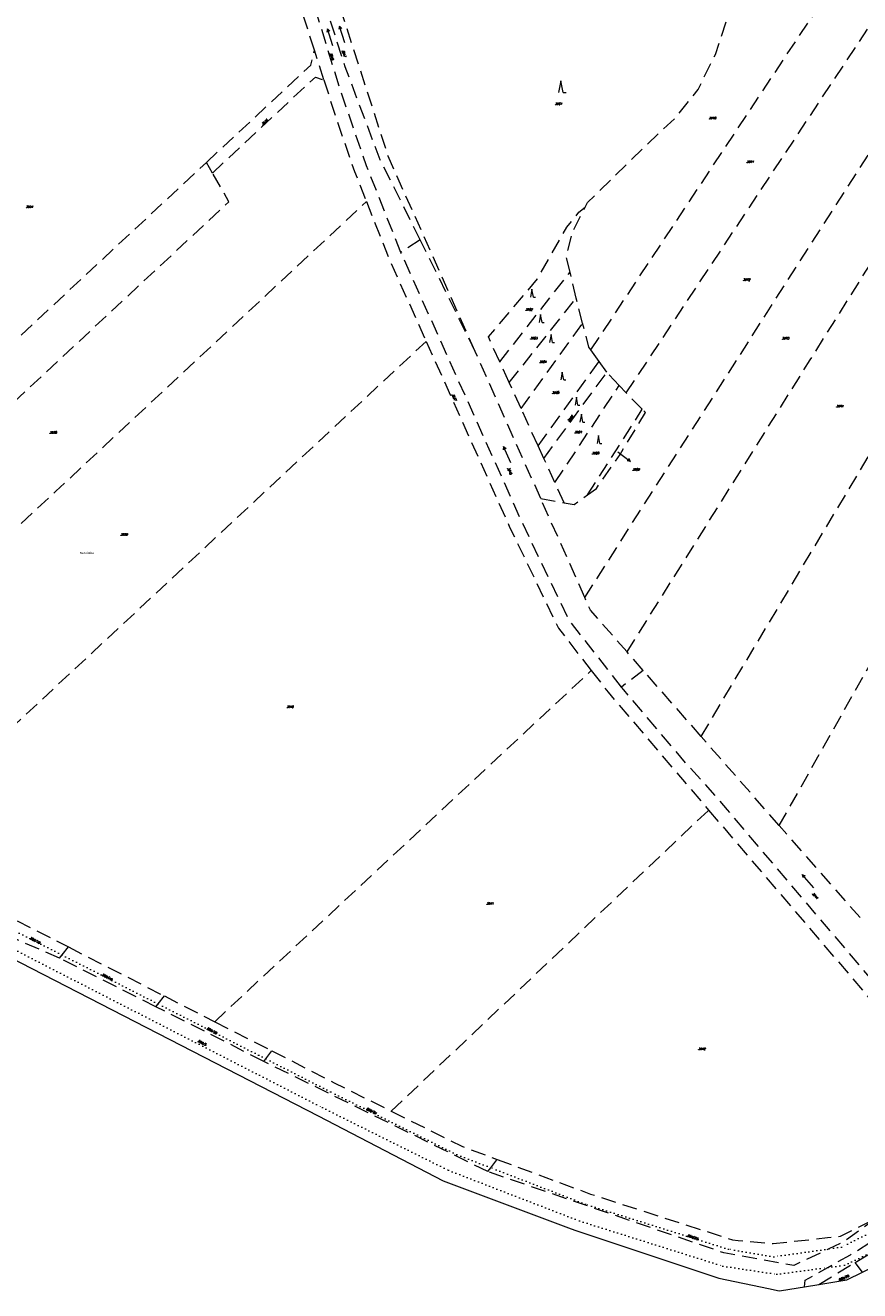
# Model space of a CAD drawing. Header units: metres. Extents: x -626722 to -621116, y -1178216 to -1174550.
# Tile 55 of 86: x -623063 to -622781, y -1178216 to -1177788. Entities that reach past the tile are written whole.
import ezdxf
from ezdxf.enums import TextEntityAlignment as Align

# ---------------------------------------------------------------- set-up
doc = ezdxf.new("R2010")
doc.units = ezdxf.units.M
doc.header["$MEASUREMENT"] = 0
doc.linetypes.add('DASHEDX2', pattern=[1.5, 1, -0.5])
doc.linetypes.add('DOT', pattern=[0.25, 0, -0.25])
for name, color, linetype, lineweight in [('8_kat_KN_Hranice katastrů', 200, 'FENCELINE1', 25), ('8_kat_KN_Hranice parcel', 200, 'DASHEDX2', 25), ('8_kat_KN_PČ popisy', 210, 'Continuous', 0), ('8_kat_KN_Slučkové čáry', 200, 'DOT', 25), ('8_kat_KN_Značky kultur', 7, 'Continuous', 0), ('8_kat_KN_Čísla parcel', 200, 'Continuous', 25)]:
    doc.layers.add(name, color=color, linetype=linetype, lineweight=lineweight)
doc.layers.add('8_kat_KN_Pomístní_názvy', color=210, linetype='Continuous')
doc.styles.add('Style-cs_Working', font='cs_Working.shx')
doc.styles.add('Style-ITALICS', font='ITALICS.shx')
doc.linetypes.add('FENCELINE1', pattern='A,0.25,-0.1,[133,ltypeshp.shx,S=0.1,R=0,X=-0.1,Y=0],-0.1,1', length=1.45)

# ---------------------------------------------------------------- blocks, each defined once
blk = doc.blocks.new('1029_178')
at = {"layer": '8_kat_KN_PČ popisy', "color": 6, "linetype": 'Continuous', "lineweight": 0}
for p, q in [((0, 0), (2.36, -1.85)), ((2.36, -1.85), (1.27, -1.63)), ((2.36, -1.85), (1.88, -0.84))]:
    blk.add_line(p, q, dxfattribs=at)
blk = doc.blocks.new('3.08')
at = {"layer": '8_kat_KN_Značky kultur', "color": 7, "linetype": 'Continuous', "lineweight": 13}
for p, q in [((0, 4), (-0.75, 0)), ((0.75, 0), (0, 4)), ((0.75, 0), (1.75, 0))]:
    blk.add_line(p, q, dxfattribs=at)
blk = doc.blocks.new('3.08_1')
at = {"layer": '8_kat_KN_Značky kultur', "color": 7, "linetype": 'Continuous', "lineweight": 13}
for p, q in [((0, 2.68), (-0.5, 0)), ((0.5, 0), (0, 2.68)), ((0.5, 0), (1.17, 0))]:
    blk.add_line(p, q, dxfattribs=at)
blk = doc.blocks.new('8.02_36')
at = {"layer": '8_kat_KN_Značky kultur', "color": 7, "linetype": 'Continuous', "lineweight": 13}
for p, q in [((-1.22, 2.76), (-1.28, 1.66)), ((1.22, -2.72), (-1.22, 2.76)), ((-1.22, 2.76), (-0.36, 2.07))]:
    blk.add_line(p, q, dxfattribs=at)
blk = doc.blocks.new('8.02_37')
at = {"layer": '8_kat_KN_Značky kultur', "color": 7, "linetype": 'Continuous', "lineweight": 13}
for p, q in [((-0.87, 2.89), (-1.07, 1.81)), ((0.88, -2.85), (-0.87, 2.89)), ((-0.87, 2.89), (-0.11, 2.1))]:
    blk.add_line(p, q, dxfattribs=at)
blk = doc.blocks.new('8.02_38')
at = {"layer": '8_kat_KN_Značky kultur', "color": 7, "linetype": 'Continuous', "lineweight": 13}
for p, q in [((-0.92, 2.87), (-1.1, 1.79)), ((0.93, -2.83), (-0.92, 2.87)), ((-0.92, 2.87), (-0.15, 2.1))]:
    blk.add_line(p, q, dxfattribs=at)
blk = doc.blocks.new('8.02_56')
at = {"layer": '8_kat_KN_Značky kultur', "color": 7, "linetype": 'Continuous', "lineweight": 13}
for p, q in [((1.96, -2.25), (-1.97, 2.28)), ((-1.97, 2.28), (-1.71, 1.22)), ((-1.97, 2.28), (-0.95, 1.87))]:
    blk.add_line(p, q, dxfattribs=at)

msp = doc.modelspace()

# ---------------------------------------------------------------- linework, layer by layer
at = {"layer": '8_kat_KN_Hranice katastrů', "lineweight": 13, "flags": 128}
msp.add_lwpolyline([(-625852.04, -1174626.53), (-626040.35, -1174699.9), (-626044.84, -1174701.65), (-626079.82, -1174732.74), (-626087.17, -1174724.59), (-626094.59, -1174716.36), (-626108.29, -1174725.86), (-626139.6, -1174663), (-626142.76, -1174651.47), (-626147.58, -1174633.84), (-626177.49, -1174657.65), (-626189.84, -1174646.23), (-626197.97, -1174638.7), (-626204.07, -1174633.06), (-626210.75, -1174626.88), (-626221.49, -1174616.94), (-626226.53, -1174612.28), (-626235.01, -1174604.43), (-626243.82, -1174596.28), (-626253.16, -1174587.64), (-626262.1, -1174579.36), (-626263.17, -1174578.37), (-626268.76, -1174573.2), (-626272.87, -1174569.4), (-626280.35, -1174562.48), (-626284.23, -1174558.89), (-626366.4, -1174553.29), (-626375.76, -1174552.65), (-626384.06, -1174552.09), (-626393.5, -1174551.44), (-626402.5, -1174550.83), (-626410.43, -1174550.29), (-626456.76, -1174672.2), (-626471.93, -1174695.74), (-626482.81, -1174713.06), (-626484.56, -1174715.84), (-626487.17, -1174720), (-626488.89, -1174723.62), (-626502.09, -1174751.47), (-626516.03, -1174780.89), (-626528.59, -1174807.4), (-626550.57, -1174812.23), (-626562.79, -1174814.91), (-626576.86, -1174818.14), (-626580.35, -1174818.94), (-626645.6, -1174953.22), (-626653.03, -1174970.15), (-626684.55, -1175037.86), (-626686, -1175040.97), (-626687.55, -1175044.3), (-626631.84, -1175118.59), (-626630.36, -1175120.56), (-626625.88, -1175124.38), (-626622.8, -1175127), (-626620, -1175129.38), (-626609.13, -1175138.65), (-626600.28, -1175161.93), (-626597.68, -1175186.91), (-626579.19, -1175203.5), (-626599.8, -1175222.22), (-626600.81, -1175225.76), (-626601.9, -1175229.61), (-626605.75, -1175243.12), (-626640.34, -1175364.6), (-626651.76, -1175404.73), (-626653.94, -1175412.37), (-626665.96, -1175418.01), (-626676.58, -1175422.98), (-626699.62, -1175445.56), (-626716.99, -1175471.64), (-626721.57, -1175478.51), (-626718.08, -1175490.63), (-626689.37, -1175590.24), (-626688.95, -1175591.71), (-626681.58, -1175617.3), (-626680.38, -1175637.27), (-626679.64, -1175649.67), (-626676.23, -1175706.44), (-626671.98, -1175777.17), (-626668.1, -1175841.75), (-626664.26, -1175877.5), (-626656.46, -1175949.97), (-626693.18, -1175993.2), (-626689.21, -1176029.64), (-626687.52, -1176031.68), (-626686.33, -1176033.12), (-626684.94, -1176034.8), (-626683.79, -1176036.18), (-626614, -1176120.42), (-626602.4, -1176130.73), (-626593.12, -1176137.86), (-626584.96, -1176144.14), (-626547.27, -1176144.38), (-626533.77, -1176144.46), (-626504.81, -1176143.65), (-626406.93, -1176152.31), (-626409.37, -1176159.67), (-626415.14, -1176177.06), (-626421.53, -1176196.31), (-626431.16, -1176225.32), (-626419.99, -1176232.13), (-626407.48, -1176241.56), (-626403.01, -1176244.94), (-626392.15, -1176253.13), (-626383.56, -1176259.6), (-626365.29, -1176273.38), (-626360.83, -1176275.9), (-626330.82, -1176292.85), (-626328.3, -1176294.69), (-626325.4, -1176296.82), (-626321.02, -1176300.02), (-626320.14, -1176301.38), (-626309.08, -1176318.54), (-626303.56, -1176327.1), (-626275.19, -1176343.14), (-626230.13, -1176368.62), (-626220.88, -1176362.84), (-626205.06, -1176368.5), (-626197.34, -1176371.41), (-626193.44, -1176372.88), (-626183.79, -1176376.53), (-626174.84, -1176382.62), (-626170.14, -1176387.02), (-626162.46, -1176394.2), (-626143.33, -1176415.21), (-626136.56, -1176422.64), (-626124.57, -1176443.84), (-626101.66, -1176469.79), (-626095.62, -1176476.63), (-626092.92, -1176473.71), (-626091.09, -1176475.08), (-626067.85, -1176492.43), (-626063.21, -1176495.9), (-626032.24, -1176523.03), (-626014.15, -1176529.78), (-626012.39, -1176529.73), (-625959.45, -1176528.25), (-625951.98, -1176531.09), (-625931.5, -1176538.9), (-625906.21, -1176553.11), (-625904.25, -1176554.21), (-625893.59, -1176557.55), (-625863.9, -1176576.76), (-625847.42, -1176579.14), (-625797.53, -1176586.33), (-625790.2, -1176587.39), (-625782.61, -1176588.48), (-625767.55, -1176590.66), (-625757.66, -1176592.09), (-625749.89, -1176593.21), (-625740.01, -1176594.64), (-625731.85, -1176595.81), (-625724.25, -1176596.91), (-625659.61, -1176606.23), (-625600.82, -1176614.71), (-625580.89, -1176617.58), (-625566.09, -1176619.72), (-625500.04, -1176629.25), (-625441.67, -1176637.67), (-625428.63, -1176639.55), (-625419.79, -1176635.78), (-625390.47, -1176623.27), (-625379.99, -1176631.32), (-625377.22, -1176633.45), (-625374.21, -1176639.52), (-625372.83, -1176641.65), (-625355.33, -1176677.54), (-625334.79, -1176715.1), (-625291.65, -1176758.17), (-625291.16, -1176758.66), (-625296.47, -1176769.25), (-625299.22, -1176774.94), (-625302.88, -1176782.5), (-625305.03, -1176793.68), (-625310.51, -1176822.23), (-625312.64, -1176833.29), (-625314.29, -1176841.87), (-625286.37, -1176852.42), (-625282.23, -1176853.99), (-625278.44, -1176855.42), (-625271.46, -1176858.07), (-625265.75, -1176860.23), (-625257.66, -1176863.28), (-625251.67, -1176865.54), (-625243.64, -1176868.58), (-625239.69, -1176870.07), (-625235.92, -1176871.5), (-625233, -1176872.61), (-625230.97, -1176873.37), (-625228.83, -1176874.18), (-625225.65, -1176875.39), (-625220.76, -1176877.24), (-625213.57, -1176879.95), (-625208.53, -1176881.86), (-625207.5, -1176882.25), (-625203.79, -1176882.99), (-625200.71, -1176883.61), (-625196.76, -1176884.4), (-625194.16, -1176884.91), (-625188.65, -1176886.01), (-625185.69, -1176886.6), (-625181.13, -1176887.52), (-625178.38, -1176888.07), (-625173.33, -1176889.07), (-625169.8, -1176889.78), (-625166.58, -1176890.42), (-625161.66, -1176891.41), (-625157.37, -1176892.26), (-625150.47, -1176893.64), (-625143.76, -1176894.98), (-625140.44, -1176895.65), (-625128.3, -1176894.51), (-625120.25, -1176893.76), (-625112.59, -1176893.04), (-625102.63, -1176892.11), (-625090.44, -1176890.97), (-625063.86, -1176897.07), (-625035.95, -1176903.47), (-625022.31, -1176906.6), (-625009.45, -1176909.55), (-624998.78, -1176912), (-624995.3, -1176912.8), (-625007.88, -1176967.15), (-625008.17, -1176968.39), (-625009.14, -1176972.57), (-624986.76, -1176980.28), (-624913.21, -1176997.19), (-624884.87, -1176999.81), (-624883.16, -1177024.84), (-624861.48, -1177028.76), (-624846.56, -1177030.78), (-624834.36, -1177032.44), (-624809.84, -1177029.18), (-624805.18, -1177026.79), (-624782.47, -1177015.11), (-624767.57, -1177010.58), (-624734.91, -1177007.55), (-624731.97, -1177006.52), (-624717.58, -1177001.48), (-624709.41, -1176998.62), (-624707.93, -1176998.1), (-624705.65, -1177001.63), (-624697.38, -1177014.35), (-624692.91, -1177021.23), (-624654.81, -1177110.04), (-624637.1, -1177114.08), (-624623.6, -1177117.16), (-624609.33, -1177120.42), (-624593.82, -1177123.95), (-624579.56, -1177127.21), (-624568.19, -1177129.8), (-624562.55, -1177131.09), (-624558.15, -1177132.09), (-624531.5, -1177138.17), (-624463.75, -1177155.33), (-624456.48, -1177157.17), (-624450.44, -1177158.7), (-624438.33, -1177161.77), (-624430.47, -1177163.76), (-624417.85, -1177166.96), (-624365.74, -1177180.16), (-624315.56, -1177192.88), (-624293.21, -1177198.54), (-624291.46, -1177198.98), (-624269.71, -1177204.49), (-624219.52, -1177217.21), (-624177.44, -1177227.71), (-624170.59, -1177229.04), (-624164.77, -1177230.17), (-624163.84, -1177230.35), (-624137.63, -1177236.06), (-624135.98, -1177236.43), (-624134.62, -1177236.74), (-624128.76, -1177238.06), (-624126.05, -1177238.67), (-624075.58, -1177277.81), (-624010.92, -1177327.96), (-623980.59, -1177351.48), (-623963.9, -1177364.42), (-623961.95, -1177365.93), (-623960.02, -1177367.43), (-623958.36, -1177368.72), (-623957.21, -1177370.73), (-623956.24, -1177372.43), (-623953.07, -1177377.97), (-623944.01, -1177379.83), (-623941.71, -1177380.3), (-623930.34, -1177382.63), (-623795.45, -1177410.26), (-623737.18, -1177422.2), (-623726.41, -1177424.41), (-623719.17, -1177425.89), (-623704.71, -1177428.85), (-623697.74, -1177430.28), (-623691.6, -1177431.54), (-623685.53, -1177432.78), (-623679.04, -1177434.11), (-623672.5, -1177435.45), (-623665.66, -1177436.85), (-623659.17, -1177438.18), (-623646.49, -1177440.78), (-623640.87, -1177441.93), (-623625.74, -1177445.03), (-623626.14, -1177447.49), (-623626.46, -1177449.46), (-623626.86, -1177451.92), (-623622.56, -1177452.81), (-623615.96, -1177454.18), (-623608.24, -1177455.78), (-623597.23, -1177458.06), (-623571.65, -1177463.35), (-623563.33, -1177465.08), (-623553.82, -1177467.05), (-623537.12, -1177470.5), (-623519.98, -1177474.05), (-623513.98, -1177475.3), (-623460.27, -1177486.42), (-623461.13, -1177491.34), (-623461.71, -1177494.67), (-623465.49, -1177516.45), (-623482.16, -1177612.45), (-623502.72, -1177730.81), (-623503.88, -1177737.5), (-623504.31, -1177740.18), (-623504.62, -1177742.13), (-623505.08, -1177745.05), (-623502.72, -1177745.5), (-623480.65, -1177750.11), (-623468.69, -1177752.61), (-623434.69, -1177759.71), (-623431.3, -1177760.42), (-623411.88, -1177764.48), (-623403.24, -1177766.28), (-623401.25, -1177766.7), (-623399.85, -1177766.95), (-623395.04, -1177767.79), (-623375.45, -1177771.24), (-623371.57, -1177787.88), (-623369.81, -1177795.42), (-623345.41, -1177899.96), (-623331.38, -1177960.09), (-623330.3, -1177964.72), (-623330.16, -1177965.32), (-623330.71, -1177967.86), (-623332.08, -1177974.23), (-623332.26, -1177975.07), (-623332.78, -1177977.46), (-623328.58, -1177978.24), (-623313.3, -1177981.08), (-623287.47, -1177990.63), (-623264.45, -1178002.83), (-623261.29, -1178004.34), (-623253.54, -1178008.05), (-623242.61, -1178013.28), (-623237.92, -1178015.52), (-623150.45, -1178060.72), (-623147.34, -1178062.33), (-623102, -1178085.75), (-622964.39, -1178156.68), (-622922.17, -1178178.6), (-622878.91, -1178194.83), (-622877.34, -1178195.42), (-622828.97, -1178211.5), (-622812.21, -1178214.98), (-622808.58, -1178215.73), (-622807.82, -1178215.61), (-622800.1, -1178214.37), (-622795.23, -1178213.6), (-622785.8, -1178212.09), (-622780.44, -1178209.44), (-622760.13, -1178199.4), (-622723.64, -1178181.35), (-622714.31, -1178176.74), (-622708.27, -1178172.83), (-622705.71, -1178171.18), (-622702.81, -1178169.3), (-622702.1, -1178168.84), (-622677.92, -1178156.68), (-622670.5, -1178153.51), (-622651.49, -1178145.38), (-622643.54, -1178141.98), (-622605.79, -1178132), (-622576.29, -1178124.2), (-622492.96, -1178103.84), (-622482.49, -1178101.28), (-622477.67, -1178100.1), (-622469.7, -1178098.15), (-622457.02, -1178095.06), (-622449.88, -1178093.31), (-622443.45, -1178091.74), (-622433.61, -1178089.33), (-622431.06, -1178088.71), (-622423.14, -1178086.72), (-622412.11, -1178083.94), (-622405.93, -1178082.38), (-622400.06, -1178080.91), (-622395.05, -1178079.64), (-622391.18, -1178078.67), (-622356.2, -1178069.86), (-622351.1, -1178068.58), (-622340.21, -1178065.84), (-622334.46, -1178064.39), (-622329.5, -1178063.14), (-622318.7, -1178060.42), (-622308.12, -1178057.76), (-622297.43, -1178055.06), (-622287.34, -1178052.52), (-622279.56, -1178050.56), (-622235.46, -1178039.46), (-622232.64, -1178038.76), (-622199.97, -1178030.63), (-622087.18, -1178002.56), (-622085.85, -1178002.23), (-622081.88, -1178001.34), (-622080.97, -1177998.22), (-622078.95, -1177991.33), (-622078.18, -1177988.69), (-622074.87, -1177975.28), (-622073.81, -1177970.98), (-622059.95, -1177914.89), (-622055.85, -1177875.6), (-622054.42, -1177858.33), (-622038.55, -1177798.48), (-622036.99, -1177789.81), (-622068.8, -1177779.38), (-622087.72, -1177773.17), (-622109.7, -1177760.45), (-622118.17, -1177755.55), (-622120.26, -1177752.94), (-622152.52, -1177712.6), (-622181.7, -1177693.4), (-622264.99, -1177665.15), (-622291.95, -1177659), (-622360.46, -1177643.93), (-622367.2, -1177642.45), (-622378.61, -1177636.84), (-622423.28, -1177605.81), (-622461.58, -1177568.64), (-622484.26, -1177552.66), (-622597.41, -1177527.71), (-622635.3, -1177509), (-622658.05, -1177502.91), (-622725.11, -1177494.82), (-622731.43, -1177491.33), (-622738.6, -1177487.37), (-622741.35, -1177485.85), (-622747.51, -1177487.23), (-622781.03, -1177494.72), (-622781.56, -1177493.2), (-622782.07, -1177491.71), (-622783.44, -1177487.73), (-622784.4, -1177484.95), (-622786.68, -1177477.63), (-622768.07, -1177471.87), (-622726.08, -1177458.86), (-622708.4, -1177453.39), (-622702.77, -1177451.64), (-622684.6, -1177446.02), (-622568.57, -1177410.08), (-622555.54, -1177406.23), (-622562.78, -1177372.51), (-622566.79, -1177361.45), (-622570.17, -1177352.12), (-622575.79, -1177336.61), (-622578.15, -1177330.14), (-622579.7, -1177325.87), (-622592.9, -1177289.64), (-622595.15, -1177283.48), (-622599.08, -1177272.69), (-622598.15, -1177272.02), (-622596.62, -1177270.91), (-622590.17, -1177266.25), (-622587.06, -1177264.01), (-622567.07, -1177274.84), (-622530.66, -1177265.46), (-622512.42, -1177244.02), (-622499.95, -1177220.44), (-622498.04, -1177199.81), (-622497.43, -1177193.25), (-622513.53, -1177163.74), (-622536.86, -1177114.27), (-622538.02, -1177097.04), (-622544.27, -1177004.46), (-622545.01, -1176993.53), (-622545.28, -1176989.54), (-622525.81, -1176919.76), (-622519.47, -1176904.57), (-622516.52, -1176895.56), (-622512.57, -1176883.51), (-622497.26, -1176836.75), (-622496.44, -1176835.36), (-622470.35, -1176791.24), (-622470.21, -1176791), (-622467.4, -1176786.25), (-622434.65, -1176761.78), (-622430.98, -1176756.2), (-622417.74, -1176736.1), (-622397.39, -1176663.53), (-622375.31, -1176618.82), (-622351.21, -1176606.81), (-622331.55, -1176584.66), (-622297.25, -1176515.77), (-622247.39, -1176461.84), (-622221.21, -1176441.78), (-622198.71, -1176431.48), (-622182.15, -1176419.39), (-622160.36, -1176419.51), (-622158.27, -1176422.4), (-622156.31, -1176425.09), (-622155.37, -1176426.4), (-622146.92, -1176438.05), (-622136.86, -1176442.9), (-622125.45, -1176444.04), (-622118.72, -1176444.71), (-622111.76, -1176445.4), (-622111.04, -1176445.47), (-622097.72, -1176446.8), (-622062.24, -1176442.63), (-622025.22, -1176458.05), (-622020.19, -1176461.21), (-622012.4, -1176466.11), (-622001.09, -1176475.06), (-621971.85, -1176491.46), (-621963.89, -1176495.93), (-621961.96, -1176497.01), (-621962.13, -1176493.44), (-621962.85, -1176477.76), (-621969.83, -1176473.02), (-621972.32, -1176471.33), (-621972.38, -1176471.28), (-621977.22, -1176468), (-621984.53, -1176463.03), (-621989.76, -1176459.47), (-622003.38, -1176443.22), (-622023.55, -1176435.19), (-622030.74, -1176432.32), (-622048.78, -1176426.57), (-622102.82, -1176409.35), (-622132.66, -1176383.61), (-622141.78, -1176379.09), (-622162.3, -1176368.94), (-622182.81, -1176358.78), (-622203.33, -1176348.62), (-622215.84, -1176342.43), (-622217.61, -1176341.55), (-622237.69, -1176347.6), (-622252.54, -1176347.82), (-622264.51, -1176347.99), (-622271.49, -1176348.1), (-622278.66, -1176348.2), (-622303.55, -1176348.57), (-622307.74, -1176348.24), (-622313.05, -1176347.82), (-622509.65, -1176332.31), (-622522.44, -1176331.3), (-622523.47, -1176328.33), (-622525.73, -1176321.86), (-622526.91, -1176318.45), (-622529.58, -1176310.79), (-622538.84, -1176284.24), (-622573.66, -1176272.8), (-622575.07, -1176272.35), (-622602.72, -1176263.46), (-622652.9, -1176250.88), (-622661.13, -1176248.81), (-622667.67, -1176247.17), (-622668.41, -1176247.08), (-622670.8, -1176246.78), (-622673.67, -1176246.42), (-622674.5, -1176246.32), (-622692.64, -1176244.07), (-622696.28, -1176243.62), (-622700.57, -1176243.09), (-622707.85, -1176242.18), (-622716.13, -1176241.16), (-622723.9, -1176240.2), (-622731.95, -1176239.2), (-622732.34, -1176239.15), (-622739.58, -1176238.25), (-622746.64, -1176237.37), (-622749.55, -1176237.01), (-622733.65, -1176154.44), (-622700.54, -1175982.48), (-622700.36, -1175981.54), (-622699.67, -1175977.97), (-622698.92, -1175974.04), (-622698.34, -1175971.01), (-622687.88, -1175916.7), (-622660.91, -1175766.94), (-622654.83, -1175733.2), (-622640.45, -1175684.53), (-622638.82, -1175679.04), (-622638.47, -1175677.86), (-622636.01, -1175669.51), (-622640.99, -1175669.14), (-622659.28, -1175667.79), (-622679.29, -1175649.45), (-622710.67, -1175613.63), (-622736.93, -1175603.53), (-622780.89, -1175586.63), (-622817.66, -1175573.34), (-622850.41, -1175560.14), (-622858.52, -1175556.87), (-622865.8, -1175554.67), (-622894.55, -1175546.01), (-622923.33, -1175540.13), (-622924.99, -1175540.08), (-622938.18, -1175539.71), (-622986.92, -1175538.35), (-622996.3, -1175545.8), (-623004.02, -1175547.35), (-623009.54, -1175543.61), (-623024.77, -1175537.84), (-623039.52, -1175532.26), (-623088.53, -1175522.77), (-623098.46, -1175520.85), (-623183.64, -1175504.36), (-623188.06, -1175503.5), (-623213.91, -1175498.5), (-623314.42, -1175479.04), (-623334.39, -1175475.17), (-623358.28, -1175470.55), (-623367.67, -1175468.73), (-623403.57, -1175461.78), (-623407.64, -1175460.99), (-623451.72, -1175452.45), (-623471.52, -1175448.62), (-623476.63, -1175447.63), (-623503.08, -1175442.51), (-623545.94, -1175434.21), (-623571.62, -1175429.24), (-623574.73, -1175428.64), (-623582.71, -1175427.09), (-623584.32, -1175426.78), (-623593.92, -1175424.92), (-623598.69, -1175424), (-623621.54, -1175416.62), (-623641.26, -1175410.25), (-623645.3, -1175407.72), (-623651.85, -1175403.62), (-623661.11, -1175401.57), (-623677.99, -1175395.49), (-623716.17, -1175381.75), (-623821.31, -1175343.9), (-623822.78, -1175343.37), (-623826.37, -1175352.23), (-623838.09, -1175381.12), (-623839.41, -1175384.36), (-623842.48, -1175391.94), (-623844.76, -1175397.56), (-623848.71, -1175395.95), (-623853.6, -1175393.95), (-623864.51, -1175389.49), (-623877.04, -1175384.37), (-623899.48, -1175375.2), (-623913.17, -1175369.61), (-623921.39, -1175366.25), (-623931.98, -1175361.92), (-623943.52, -1175357.2), (-623947.18, -1175355.71), (-623952.99, -1175353.34), (-623965.84, -1175349.08), (-623972.42, -1175346.9), (-623984.43, -1175342.92), (-623992.28, -1175340.32), (-624017.35, -1175332.01), (-624032.51, -1175326.98), (-624046.92, -1175322.21), (-624061.99, -1175317.21), (-624073.47, -1175313.41), (-624076.66, -1175312.35), (-624087.61, -1175308.71), (-624091.33, -1175307.48), (-624101.34, -1175304.17), (-624106.82, -1175302.35), (-624113.5, -1175301.17), (-624118.24, -1175300.33), (-624129.53, -1175298.33), (-624133.89, -1175297.56), (-624151.02, -1175294.53), (-624151.52, -1175294.44), (-624172.03, -1175290.81), (-624186.19, -1175288.3), (-624187.09, -1175288), (-624194.53, -1175285.47), (-624198.59, -1175284.09), (-624205.73, -1175281.67), (-624212.31, -1175279.43), (-624227.17, -1175274.38), (-624238.4, -1175270.57), (-624259.44, -1175263.43), (-624275.87, -1175257.85), (-624299.08, -1175249.97), (-624301.46, -1175249.16), (-624313.52, -1175245.81), (-624342.41, -1175237.79), (-624359.84, -1175232.95), (-624361.68, -1175232.44), (-624394.55, -1175223.32), (-624398.65, -1175222.18), (-624421.01, -1175215.97), (-624483.58, -1175191.07), (-624513.75, -1175179.07), (-624530.67, -1175171), (-624538.61, -1175167.21), (-624555.74, -1175162.8), (-624591.3, -1175152.22), (-624616.6, -1175146.76), (-624669.36, -1175122.42), (-624675.53, -1175119.79), (-624681, -1175117.47), (-624701.37, -1175108.8), (-624727.01, -1175103.3), (-624746.71, -1175099.08), (-624769.57, -1175100.35), (-624771.98, -1175100.01), (-624795.35, -1175096.73), (-624805.39, -1175095.32), (-624823.86, -1175088.76), (-624829.6, -1175083.81), (-624841.52, -1175073.52), (-624857.12, -1175057.81), (-624863.3, -1175051.59), (-624869.83, -1175045.01), (-624876.29, -1175040.67), (-624892.64, -1175029.67), (-624937.61, -1174997.86), (-624939.04, -1175000.11), (-624941.81, -1175004.46), (-624944.6, -1175008.85), (-624963.63, -1175006.96), (-625019.59, -1175001.41), (-625073.91, -1174996.02), (-625074.39, -1174997.67), (-625096.23, -1175073.28), (-625183.77, -1175056.93), (-625265.34, -1175036.6), (-625288.39, -1175030.85), (-625293.16, -1175029.66), (-625299.12, -1175028.18), (-625337.06, -1175018.72), (-625388.84, -1175005.82), (-625464.8, -1174986.89), (-625495.36, -1174979.27), (-625512.53, -1174974.99), (-625543.08, -1174967.38), (-625574.39, -1174959.57), (-625576.76, -1174958.98), (-625579.4, -1174958.32), (-625579.67, -1174958.25), (-625587.62, -1174953.77), (-625615.29, -1174938.17), (-625639.27, -1174924.66), (-625651.18, -1174917.94), (-625659.41, -1174913.3), (-625667.61, -1174908.68), (-625687.09, -1174897.7), (-625697.09, -1174892.07), (-625701.5, -1174889.58), (-625704.92, -1174885.17), (-625711.81, -1174876.29), (-625717.7, -1174868.69), (-625719.42, -1174866.48), (-625721.06, -1174864.36), (-625724.39, -1174860.06), (-625726.69, -1174857.09), (-625729.25, -1174853.8), (-625730.41, -1174852.3), (-625731.76, -1174848.68), (-625734.18, -1174842.18), (-625737.88, -1174832.26), (-625738.58, -1174830.37), (-625740.44, -1174825.37), (-625742.03, -1174821.11), (-625747.34, -1174806.85), (-625757.52, -1174779.52), (-625765.58, -1174757.89), (-625771.8, -1174741.18), (-625780.24, -1174729.34), (-625789.62, -1174716.2), (-625798.16, -1174704.22), (-625803.67, -1174696.5), (-625809.22, -1174688.71), (-625810.19, -1174687.35), (-625811.75, -1174685.5), (-625813.79, -1174683.1), (-625814.16, -1174682.55), (-625828.4, -1174661.5), (-625830.3, -1174658.68), (-625833.25, -1174654.32), (-625833.44, -1174654.04), (-625841.42, -1174642.24), (-625842.46, -1174640.7), (-625852.04, -1174626.53)], close=True, dxfattribs=at)
at = {"layer": '8_kat_KN_Hranice parcel', "lineweight": 13, "ltscale": 5}
for p, q in [((-622872.23, -1177897.81), (-622782.15, -1177762.03)), ((-622860.28, -1177912.32), (-622766.21, -1177770.52)), ((-622962.43, -1177806.56), (-622965.63, -1177796.55)), ((-623000.08, -1177838.03), (-623002.11, -1177834.45)), ((-622929.86, -1177860.58), (-622936.41, -1177864.9)), ((-622911.3, -1177898.38), (-622929.86, -1177860.58)), ((-622903.02, -1177901.83), (-622879.29, -1177871.56)), ((-622877.21, -1177880.33), (-622879.29, -1177871.56)), ((-622899.82, -1177908.84), (-622877.21, -1177880.33)), ((-622875.02, -1177888.8), (-622877.21, -1177880.33)), ((-622895.84, -1177917.56), (-622875.02, -1177888.8)), ((-622889.19, -1177948.03), (-622911.3, -1177898.38)), ((-622869.4, -1177901.76), (-622872.23, -1177897.81)), ((-622899.82, -1177908.84), (-622903.02, -1177901.83)), ((-622890.06, -1177930.22), (-622869.4, -1177901.76)), ((-622888.11, -1177934.48), (-622866.83, -1177905.36)), ((-622866.83, -1177905.36), (-622869.4, -1177901.76)), ((-622862.65, -1177909.86), (-622866.83, -1177905.36)), ((-622895.84, -1177917.56), (-622899.82, -1177908.84)), ((-622884.39, -1177942.63), (-622862.65, -1177909.86)), ((-622860.28, -1177912.32), (-622862.65, -1177909.86)), ((-622854.89, -1177917.89), (-622860.28, -1177912.32)), ((-622890.06, -1177930.22), (-622895.84, -1177917.56)), ((-622873.37, -1177946.8), (-622854.89, -1177917.89)), ((-622888.11, -1177934.48), (-622890.06, -1177930.22)), ((-622884.39, -1177942.63), (-622888.11, -1177934.48)), ((-622881.27, -1177949.46), (-622884.39, -1177942.63)), ((-622889.19, -1177948.03), (-622881.27, -1177949.46)), ((-622854.54, -1178006.13), (-622860.03, -1177999.86)), ((-622999.32, -1178124.82), (-622872.1, -1178006.16)), ((-622854.54, -1178006.13), (-622861.87, -1178011.76)), ((-622835, -1178028.42), (-622854.54, -1178006.13)), ((-622808.59, -1178058.55), (-622835, -1178028.42)), ((-622939.67, -1178155.05), (-622832.46, -1178053.33)), ((-622781.3, -1178089.67), (-622808.59, -1178058.55)), ((-623066.09, -1178090.72), (-623048.75, -1178099.57)), ((-623051.74, -1178103.33), (-623069.79, -1178095.49)), ((-623048.75, -1178099.57), (-623016.31, -1178116.14)), ((-623019.15, -1178119.79), (-623051.74, -1178103.33)), ((-623016.31, -1178116.14), (-622999.32, -1178124.82)), ((-622982.75, -1178138.24), (-623019.15, -1178119.79)), ((-622999.32, -1178124.82), (-622979.99, -1178134.69)), ((-622907.09, -1178175.48), (-622982.75, -1178138.24)), ((-622795.23, -1178213.6), (-622782.9, -1178206.17)), ((-622780.44, -1178209.44), (-622782.9, -1178206.17))]:
    msp.add_line(p, q, dxfattribs=at)
at = {"layer": '8_kat_KN_Hranice parcel', "lineweight": 13, "ltscale": 5, "flags": 128}
for points in [[(-622965.63, -1177796.55), (-622976.96, -1177761.08), (-622988.7, -1177724.3), (-622990.43, -1177716.65)], [(-622929.86, -1177860.58), (-622943.44, -1177833.6), (-622955.24, -1177802.1), (-622963.1, -1177777.7), (-622967.93, -1177757.75), (-622976.8, -1177720.47)], [(-622936.41, -1177864.9), (-622948.01, -1177835.63), (-622957.23, -1177808.88), (-622965.94, -1177780.46), (-622973.83, -1177756.03), (-622981.19, -1177733.02)], [(-622874.15, -1177849.56), (-622873.38, -1177848.05), (-622853.55, -1177828.64), (-622843.22, -1177818.95), (-622836.04, -1177809.79), (-622830.16, -1177797.98), (-622825.43, -1177783.49), (-622819.85, -1177761.61)], [(-622911.3, -1177898.38), (-622940.7, -1177832.38), (-622958.08, -1177778.51)], [(-622874.3, -1177981.45), (-622812.69, -1177885.19), (-622751.07, -1177788.92)], [(-623002.11, -1177834.45), (-622966.82, -1177801.54), (-622965.63, -1177796.55)], [(-622860.03, -1177999.86), (-622798.12, -1177901.18), (-622736.22, -1177802.5)], [(-623000.08, -1177838.03), (-622965.32, -1177805.62), (-622962.43, -1177806.56)], [(-622962.43, -1177806.56), (-622957.98, -1177820.5), (-622952.11, -1177837.49), (-622948.06, -1177847.7)], [(-622835, -1178028.42), (-622773.97, -1177926.31), (-622712.94, -1177824.19)], [(-623201.8, -1178020.68), (-623101.95, -1177927.56), (-623002.11, -1177834.45)], [(-623187.76, -1178027.95), (-623091.14, -1177937.84), (-622994.54, -1177847.75), (-623000.08, -1177838.03)], [(-623157.9, -1178043.4), (-623052.94, -1177945.52), (-622948.06, -1177847.7)], [(-622948.06, -1177847.7), (-622940.4, -1177867.05), (-622927.88, -1177894.92)], [(-622903.02, -1177901.83), (-622906.85, -1177893.44), (-622890.22, -1177873.76), (-622880.38, -1177856.35), (-622876.27, -1177851.31), (-622874.15, -1177849.56)], [(-622879.29, -1177871.56), (-622880.51, -1177866.44), (-622878.49, -1177858.09), (-622874.15, -1177849.56)], [(-622808.59, -1178058.55), (-622749.4, -1177953.47), (-622690.21, -1177848.38)], [(-622861.87, -1178011.76), (-622879.67, -1177989.06), (-622895.63, -1177955.72), (-622936.41, -1177864.9)], [(-622872.23, -1177897.81), (-622872.89, -1177896.88), (-622875.02, -1177888.8)], [(-623112.36, -1178066.98), (-623020.05, -1177980.88), (-622927.88, -1177894.92)], [(-622927.88, -1177894.92), (-622899.69, -1177957.66), (-622894.31, -1177968.82), (-622883.21, -1177991.84), (-622872.1, -1178006.16)], [(-622873.37, -1177946.8), (-622870.35, -1177944.59), (-622862.35, -1177933.14), (-622853.8, -1177919.01), (-622854.89, -1177917.89)], [(-622874.3, -1177981.45), (-622883.36, -1177961.11), (-622889.19, -1177948.03)], [(-622881.27, -1177949.46), (-622877.86, -1177950.08), (-622873.37, -1177946.8)], [(-622860.03, -1177999.86), (-622872.36, -1177985.8), (-622874.3, -1177981.45)], [(-622872.1, -1178006.16), (-622866.44, -1178013.45), (-622832.46, -1178053.33)], [(-622733.83, -1178163.36), (-622743.31, -1178150.78), (-622826.11, -1178053.22), (-622829.54, -1178049.18), (-622840.23, -1178037.3), (-622861.16, -1178012.67), (-622861.87, -1178011.76)], [(-622832.46, -1178053.33), (-622749.05, -1178150.98), (-622737.08, -1178166.63)], [(-623051.74, -1178103.33), (-623050.89, -1178102.26), (-623048.75, -1178099.57)], [(-623019.15, -1178119.79), (-623018.4, -1178118.83), (-623016.31, -1178116.14)], [(-622982.75, -1178138.24), (-622982.06, -1178137.35), (-622979.99, -1178134.69)], [(-622979.99, -1178134.69), (-622958.94, -1178145.44), (-622939.67, -1178155.05)], [(-622939.67, -1178155.05), (-622915.85, -1178166.94), (-622903.89, -1178171.37)], [(-622800.1, -1178214.37), (-622799.84, -1178212.22), (-622792.14, -1178207.87), (-622784.51, -1178203.56), (-622764.73, -1178191.11), (-622756.6, -1178185.4), (-622726.57, -1178164.3)], [(-622907.09, -1178175.48), (-622906.06, -1178174.16), (-622903.89, -1178171.37)], [(-622903.89, -1178171.37), (-622872.35, -1178183.07), (-622824.39, -1178198.56), (-622822.51, -1178198.73), (-622810.66, -1178199.8), (-622792.27, -1178197.81), (-622787.91, -1178197.34), (-622775.76, -1178191.22)], [(-622775.76, -1178191.22), (-622787.14, -1178199.36), (-622791.87, -1178201.6), (-622803.68, -1178207.2), (-622827.29, -1178202.94), (-622907.09, -1178175.48)], [(-622782.9, -1178206.17), (-622776.63, -1178202.38), (-622762.84, -1178194.06)]]:
    msp.add_lwpolyline(points, dxfattribs=at)
at = {"layer": '8_kat_KN_PČ popisy', "lineweight": 0}
msp.add_line((-622863.09, -1177932.26), (-622861.26, -1177933.7), dxfattribs=at)
at = {"layer": '8_kat_KN_Slučkové čáry', "lineweight": 0, "ltscale": 5}
for p, q in [((-623100.67, -1178083.18), (-622962.93, -1178153.84)), ((-623050.89, -1178102.26), (-623068.2, -1178093.44)), ((-623018.4, -1178118.83), (-623050.89, -1178102.26)), ((-622982.06, -1178137.35), (-623018.4, -1178118.83)), ((-622960.18, -1178148.51), (-622982.06, -1178137.35)), ((-622917.56, -1178169.72), (-622960.18, -1178148.51)), ((-622962.93, -1178153.84), (-622920.33, -1178175.05)), ((-622906.06, -1178174.16), (-622917.56, -1178169.72)), ((-622920.33, -1178175.05), (-622876.11, -1178192.14)), ((-622874, -1178186.52), (-622906.06, -1178174.16)), ((-622825.72, -1178201.73), (-622874, -1178186.52)), ((-622756.6, -1178185.4), (-622787.57, -1178200.99)), ((-622876.11, -1178192.14), (-622827.62, -1178207.42)), ((-622810.42, -1178204.24), (-622825.72, -1178201.73)), ((-622791.87, -1178201.6), (-622810.42, -1178204.24)), ((-622787.57, -1178200.99), (-622791.87, -1178201.6)), ((-622786.59, -1178207.13), (-622776.63, -1178202.38)), ((-622827.62, -1178207.42), (-622809.47, -1178210.18)), ((-622809.47, -1178210.18), (-622792.14, -1178207.87)), ((-622792.14, -1178207.87), (-622786.59, -1178207.13))]:
    msp.add_line(p, q, dxfattribs=at)

# ---------------------------------------------------------------- block references
at = {"layer": '8_kat_KN_PČ popisy', "lineweight": 0}
msp.add_blockref('1029_178', (-622861.26, -1177933.7), dxfattribs=at)
at = {"layer": '8_kat_KN_Značky kultur', "lineweight": 13}
for name, p in [('8.02_37', (-622960.32, -1177792.21)), ('8.02_38', (-622956.26, -1177791.25)), ('3.08', (-622882.39, -1177810.85)), ('3.08_1', (-622892.16, -1177880.02)), ('3.08_1', (-622889.22, -1177888.55)), ('3.08_1', (-622885.68, -1177895.3)), ('3.08_1', (-622881.89, -1177907.98)), ('3.08_1', (-622877.1, -1177916.48)), ('3.08_1', (-622875.45, -1177922.22)), ('3.08_1', (-622869.66, -1177929.42)), ('8.02_36', (-622900.54, -1177933.25)), ('8.02_56', (-622798.9, -1178077.36))]:
    msp.add_blockref(name, p, dxfattribs=at)

# ---------------------------------------------------------------- texts
at = {"layer": '8_kat_KN_Pomístní_názvy', "lineweight": 0, "style": 'Style-cs_Working'}
msp.add_text('Na špitálce', height=0.7, dxfattribs=at).set_placement((-623044.89, -1177966.76))
at = {"layer": '8_kat_KN_Čísla parcel', "lineweight": 0, "style": 'Style-ITALICS'}
for s, rotation, p in [('3946', 288, (-622960.498, -1177797.572)), ('3947', 287, (-622956.362, -1177796.618)), ('3936', 42, (-622983.111, -1177821.941)), ('3937', 293, (-622919.252, -1177912.852)), ('3966', 53, (-622879.591, -1177922.221)), ('3945', 293, (-622900.462, -1177937.782)), ('3944', 310, (-622797.561, -1178081.606)), ('869/18', 332, (-623061.779, -1178096.84)), ('869/19', 332, (-623037.429, -1178109.22)), ('869/20', 332, (-623002.029, -1178127.37)), ('869/5', 332, (-623005.069, -1178131.59)), ('869/21', 333, (-622948.145, -1178154.507)), ('869/22', 342, (-622839.712, -1178197.408)), ('869/25', 25, (-622788.336, -1178212.513))]:
    msp.add_text(s, height=0.7, rotation=rotation, dxfattribs=at).set_placement(p)
for s, p in [('3961', (-622884.38, -1177815.01)), ('3970', (-622832.35, -1177819.81)), ('3971', (-622819.67, -1177834.63)), ('3934', (-623063.16, -1177849.77)), ('3972', (-622820.85, -1177874.43)), ('3962', (-622894.38, -1177884.5)), ('3963', (-622892.73, -1177894.21)), ('3973', (-622807.69, -1177894.25)), ('3964', (-622889.67, -1177902.2)), ('3965', (-622885.38, -1177912.61)), ('3974', (-622789.37, -1177917.21)), ('3938', (-623055.12, -1177926.08)), ('3967', (-622877.8, -1177925.96)), ('3968', (-622871.91, -1177933.03)), ('3939', (-623031.16, -1177960.57)), ('3940', (-622975.08, -1178018.74)), ('3941', (-622907.53, -1178085.22)), ('3942', (-622835.97, -1178134.39))]:
    msp.add_text(s, height=0.7, dxfattribs=at).set_placement(p)
msp.add_text('3969', height=0.7, dxfattribs=at).set_placement((-622856.997, -1177938.57), align=Align.CENTER)

doc.saveas('drawing.dxf')
